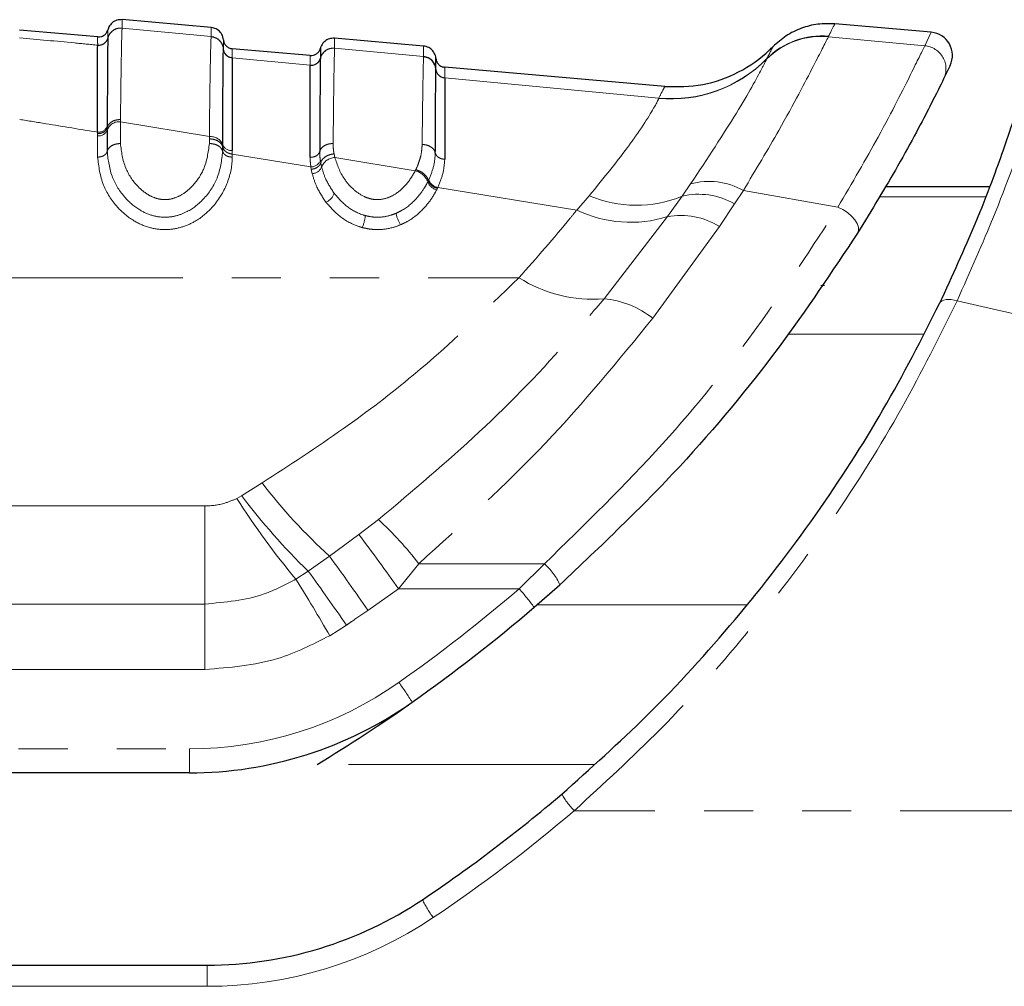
# Model space of a CAD drawing. Header units: millimetres. Extents: x 186 to 9508, y 327 to 8143.
# Tile 8 of 53: x 904 to 930, y 2534 to 2559. Entities that reach past the tile are written whole.
import ezdxf

# ---------------------------------------------------------------- set-up
doc = ezdxf.new("R2010")
doc.units = ezdxf.units.MM
doc.linetypes.add('PHANTOM', pattern=[12.7, 6.35, -1.27, 1.27, -1.27, 1.27, -1.27])

msp = doc.modelspace()

# ---------------------------------------------------------------- linework, layer by layer
at = {"color": 7, "linetype": 'Continuous', "lineweight": 25}
for p, q in [((909.01, 2558.393), (906.707, 2558.595)), ((906.075, 2558.148), (904.056, 2558.325)), ((927.648, 2558.268), (925.152, 2558.487)), ((914.51, 2557.912), (912.207, 2558.113)), ((911.575, 2557.667), (909.556, 2557.843)), ((914.51, 2557.634), (914.51, 2557.637)), ((914.828, 2557.315), (914.828, 2557.317)), ((920.751, 2556.864), (915.056, 2557.362)), ((928.137, 2557.412), (927.967, 2557.06)), ((906.32, 2555.737), (906.32, 2555.182)), ((909.31, 2555.182), (909.31, 2555.301)), ((929.148, 2554.265), (926.467, 2554.265)), ((917.372, 2543.378), (918.037, 2543.96)), ((908.448, 2539.09), (883.71, 2539.09)), ((881.71, 2534.111), (908.91, 2534.111))]:
    msp.add_line(p, q, dxfattribs=at)
at = {"color": 8, "linetype": 'PHANTOM', "lineweight": 18}
for p, q in [((906.707, 2558.379), (906.707, 2558.376)), ((909.01, 2558.157), (906.707, 2558.376)), ((906.338, 2558.12), (906.338, 2558.118)), ((906.338, 2558.119), (906.338, 2558.116)), ((909.01, 2558.155), (909.01, 2558.157)), ((924.987, 2558.158), (924.985, 2558.153)), ((927.48, 2557.919), (924.985, 2558.153)), ((924.992, 2558.169), (924.987, 2558.158)), ((927.48, 2557.919), (927.648, 2558.268)), ((906.075, 2557.933), (906.075, 2557.935)), ((906.075, 2557.93), (906.075, 2557.933)), ((909.328, 2557.835), (909.328, 2557.837)), ((909.328, 2557.833), (909.328, 2557.835)), ((911.838, 2557.853), (911.838, 2557.852)), ((912.207, 2557.857), (912.207, 2557.855)), ((914.51, 2557.637), (912.207, 2557.855)), ((909.556, 2557.609), (909.556, 2557.606)), ((909.556, 2557.606), (909.556, 2557.605)), ((911.575, 2557.413), (909.556, 2557.605)), ((911.838, 2557.599), (911.838, 2557.597)), ((911.838, 2557.597), (911.838, 2557.595)), ((923.385, 2557.568), (923.388, 2557.574)), ((923.388, 2557.574), (923.393, 2557.585)), ((911.575, 2557.412), (911.575, 2557.413)), ((911.575, 2557.409), (911.575, 2557.412)), ((914.828, 2557.313), (914.828, 2557.315)), ((915.056, 2557.089), (915.056, 2557.086)), ((915.056, 2557.086), (915.056, 2557.085)), ((920.595, 2556.563), (915.056, 2557.085)), ((920.592, 2556.554), (920.595, 2556.563)), ((906.32, 2555.834), (906.32, 2555.795)), ((906.32, 2555.795), (906.32, 2555.737)), ((906.666, 2556.01), (906.665, 2555.951)), ((906.665, 2555.951), (906.665, 2555.388)), ((906.665, 2555.951), (908.965, 2555.567)), ((906.074, 2555.642), (906.074, 2555.681)), ((906.074, 2555.585), (906.074, 2555.642)), ((906.074, 2555.036), (906.074, 2555.585)), ((908.965, 2555.388), (908.965, 2555.508)), ((909.31, 2555.301), (909.311, 2555.358)), ((909.557, 2555.207), (909.557, 2555.113)), ((909.557, 2555.113), (909.557, 2555.036)), ((909.557, 2555.113), (911.593, 2554.782)), ((912.191, 2555.121), (912.21, 2555.025)), ((912.21, 2555.025), (914.293, 2554.678)), ((911.603, 2554.719), (911.593, 2554.782)), ((911.838, 2554.944), (911.848, 2554.886)), ((911.848, 2554.886), (911.871, 2554.78)), ((911.628, 2554.606), (911.603, 2554.719)), ((914.293, 2554.678), (914.308, 2554.709)), ((914.617, 2554.393), (914.633, 2554.427)), ((914.633, 2554.427), (914.642, 2554.446)), ((914.875, 2554.248), (914.866, 2554.228)), ((914.875, 2554.248), (918.472, 2553.665)), ((921.197, 2554.023), (921.419, 2554.341)), ((914.866, 2554.228), (914.848, 2554.19)), ((918.472, 2553.665), (918.796, 2554.033)), ((920.822, 2553.494), (921.197, 2554.023)), ((922.785, 2554.172), (922.554, 2553.824)), ((922.785, 2554.172), (925.233, 2553.738)), ((929.05, 2554.006), (926.315, 2554.006)), ((922.554, 2553.824), (922.165, 2553.242)), ((919.18, 2551.367), (920.822, 2553.494)), ((922.165, 2553.242), (920.44, 2550.861)), ((889.226, 2551.912), (916.976, 2551.912)), ((927.44, 2550.448), (923.951, 2550.448)), ((909.801, 2546.268), (910.331, 2546.597)), ((909.677, 2546.198), (909.801, 2546.268)), ((890.271, 2546.003), (908.848, 2546.003)), ((908.848, 2543.463), (908.848, 2546.003)), ((912.837, 2545.26), (913.343, 2545.65)), ((912.073, 2544.703), (912.837, 2545.26)), ((911.526, 2544.311), (912.073, 2544.703)), ((911.207, 2544.106), (911.526, 2544.311)), ((914.386, 2544.506), (913.862, 2543.855)), ((914.386, 2544.506), (917.637, 2544.506)), ((917.637, 2544.506), (916.981, 2543.855)), ((913.862, 2543.855), (913.068, 2543.299)), ((916.981, 2543.855), (913.862, 2543.855)), ((890.271, 2543.463), (908.848, 2543.463)), ((908.848, 2541.769), (908.848, 2543.463)), ((917.445, 2543.441), (922.864, 2543.441)), ((912.511, 2542.915), (912.081, 2542.642)), ((908.848, 2541.769), (890.271, 2541.769)), ((883.71, 2539.711), (908.448, 2539.711)), ((908.448, 2539.09), (908.448, 2539.711)), ((918.916, 2539.308), (911.755, 2539.308)), ((958.597, 2538.111), (918.408, 2538.111)), ((908.91, 2534.111), (908.91, 2533.563)), ((908.91, 2533.563), (881.71, 2533.563))]:
    msp.add_line(p, q, dxfattribs=at)
at = {"color": 8, "linetype": 'PHANTOM', "lineweight": 18, "flags": 128}
for points in [[(925.741, 2553.069), (925.766, 2553.139), (925.761, 2553.223), (925.727, 2553.316), (925.666, 2553.414), (925.58, 2553.51), (925.476, 2553.599), (925.358, 2553.676), (925.233, 2553.738)], [(928.316, 2551.314), (928.239, 2551.335), (928.165, 2551.348), (928.095, 2551.352), (928.03, 2551.348), (927.974, 2551.335), (927.927, 2551.314), (927.89, 2551.284), (927.865, 2551.249)]]:
    msp.add_lwpolyline(points, dxfattribs=at)
at = {"color": 8, "linetype": 'PHANTOM', "lineweight": 18}
for centre, radius, start, end in [((906.677, 2558.027), 0.35, 84.9712, 165.3569), ((906.096, 2558.184), 0.25, 264.9787, 345.3342), ((906.096, 2558.179), 0.25, 265.0031, 345.3383), ((908.98, 2557.809), 0.35, 4.6718, 85.0788), ((924.805, 2556.164), 1.997, 84.834, 135.3301), ((924.807, 2556.17), 1.996, 84.8248, 135.3162), ((924.812, 2556.182), 1.995, 84.8105, 135.3058), ((909.577, 2557.858), 0.25, 184.6717, 265.0787), ((909.577, 2557.853), 0.25, 184.695, 265.0679), ((912.177, 2557.506), 0.35, 84.9675, 165.3383), ((927.428, 2557.322), 0.6, 334.0842, 84.9672), ((911.596, 2557.662), 0.25, 264.9748, 345.3207), ((911.596, 2557.658), 0.25, 264.9898, 345.3203), ((920.908, 2560.029), 3.489, 264.8057, 315.2829), ((920.91, 2560.041), 3.492, 264.8194, 315.3097), ((915.077, 2557.338), 0.25, 184.6847, 265.0918), ((915.077, 2557.333), 0.25, 184.7036, 265.0813), ((906.097, 2555.92), 0.239, 264.5045, 339.0742), ((906.634, 2555.617), 0.336, 84.5993, 158.9158), ((906.096, 2555.824), 0.24, 264.5993, 338.9158), ((908.998, 2555.231), 0.337, 22.0074, 95.6068), ((909.534, 2555.446), 0.241, 201.6492, 275.3496), ((912.232, 2554.638), 0.388, 93.1707, 158.4912), ((911.597, 2555.043), 0.261, 269.2741, 337.6609), ((911.613, 2554.883), 0.277, 273.1224, 338.2469), ((914.196, 2554.242), 0.447, 19.6719, 77.4316), ((914.917, 2554.503), 0.32, 200.1897, 257.4439), ((914.936, 2554.556), 0.313, 200.4854, 258.8957), ((921.901, 2552.629), 1.778, 60.1914, 105.7429), ((911.846, 2554.213), 0.368, 291.6022, 341.8017), ((920.009, 2556.921), 3.132, 247.2046, 292.2924), ((921.629, 2552.245), 1.829, 59.6355, 103.6556), ((911.939, 2553.635), 1.069, 336.742, 353.9336), ((914.514, 2553.695), 0.726, 189.1035, 214.5169), ((919.864, 2556.545), 3.198, 244.2151, 287.4484), ((921.166, 2551.613), 1.911, 58.4617, 100.3397), ((918.886, 2554.908), 3.553, 237.4856, 274.7479), ((918.965, 2549.011), 2.366, 51.4564, 84.7868), ((921.75, 2555.346), 14.385, 217.4582, 227.7208), ((926.035, 2556.553), 19.36, 212.3327, 220.009), ((923.277, 2556.407), 16.864, 216.9539, 225.8258), ((906.93, 2538.748), 9.421, 37.6767, 47.1039), ((871.006, 2513.666), 52.421, 35.1616, 37.0632), ((867.894, 2512.33), 54.77, 34.433, 36.2331), ((866.483, 2511.456), 55.752, 34.3515, 36.1074), ((916.546, 2543.289), 1.634, 24.2106, 48.1212), ((857.746, 2511.184), 62.785, 30.06943, 31.62518), ((889.543, 2575.893), 42.182, 305.2171, 310.5774), ((911.88, 2539.28), 6.853, 36.7341, 41.8869), ((908.448, 2549.111), 9.4, 270, 305.2171), ((907.632, 2536.837), 7.746, 31.8128, 36.3794), ((920, 2539.656), 2.218, 210.2258, 224.1437), ((892.81, 2568.063), 39.4, 303.855, 310.5181), ((916.835, 2536.906), 2.598, 205.0423, 216.9851), ((908.91, 2544.063), 10.5, 270, 303.855)]:
    msp.add_arc(centre, radius, start, end, dxfattribs=at)
at = {"color": 7, "linetype": 'Continuous', "lineweight": 25}
for centre, radius, start, end in [((927.596, 2557.67), 0.6, 334.4366, 85), ((914.48, 2557.289), 0.35, 4.6847, 85.0919), ((889.543, 2575.872), 42.782, 305.2171, 310.5774), ((908.448, 2549.09), 10, 270, 305.2171), ((889.543, 2575.872), 42.782, 301.2777, 305.2171), ((892.81, 2568.111), 38.9, 303.855, 310.5181), ((908.91, 2544.111), 10, 270, 303.855)]:
    msp.add_arc(centre, radius, start, end, dxfattribs=at)
for points, knots in [([(906.707, 2558.595), (906.661, 2558.593), (906.569, 2558.591), (906.447, 2558.52), (906.369, 2558.427), (906.347, 2558.359), (906.338, 2558.334)], [0, 0, 0, 0, 0.279636, 0.559272, 0.838908, 1, 1, 1, 1]), ([(909.329, 2558.072), (909.325, 2558.098), (909.314, 2558.17), (909.254, 2558.275), (909.146, 2558.365), (909.055, 2558.384), (909.01, 2558.393)], [0, 0, 0, 0, 0.161092, 0.440728, 0.720364, 1, 1, 1, 1]), ([(906.338, 2558.116), (906.338, 2558.11), (906.335, 2558.033), (906.331, 2557.678), (906.326, 2556.857), (906.323, 2556.283), (906.321, 2555.895), (906.32, 2555.834)], [0, 0, 0, 0, 0.038183, 0.500666, 0.703622, 0.953369, 1, 1, 1, 1]), ([(912.207, 2558.113), (912.161, 2558.112), (912.069, 2558.11), (911.947, 2558.039), (911.869, 2557.946), (911.847, 2557.878), (911.838, 2557.853)], [0, 0, 0, 0, 0.279636, 0.559272, 0.838908, 1, 1, 1, 1]), ([(906.074, 2555.681), (906.074, 2555.741), (906.074, 2556.121), (906.074, 2556.682), (906.074, 2557.545), (906.074, 2557.77), (906.075, 2557.93)], [0, 0, 0, 0, 0.0466064, 0.2962956, 0.499313, 1, 1, 1, 1]), ([(909.311, 2555.358), (909.311, 2555.445), (909.313, 2555.869), (909.316, 2556.477), (909.322, 2557.413), (909.326, 2557.657), (909.328, 2557.833)], [0, 0, 0, 0, 0.062027, 0.301058, 0.495826, 1, 1, 1, 1]), ([(911.838, 2557.852), (911.838, 2557.846), (911.838, 2557.838), (911.838, 2557.769), (911.838, 2557.672), (911.838, 2557.599)], [0, 0, 0, 0, 0.3238367, 0.4937919, 1, 1, 1, 1]), ([(914.829, 2557.591), (914.825, 2557.617), (914.814, 2557.689), (914.754, 2557.793), (914.646, 2557.884), (914.555, 2557.903), (914.51, 2557.912)], [0, 0, 0, 0, 0.161092, 0.440728, 0.720364, 1, 1, 1, 1]), ([(920.751, 2556.864), (921.081, 2556.862), (921.741, 2556.858), (922.683, 2557.203), (923.261, 2557.608), (923.522, 2557.868), (923.552, 2557.897)], [0, 0, 0, 0, 0.3200088, 0.6400176, 0.9600265, 1, 1, 1, 1]), ([(909.556, 2557.605), (909.556, 2557.601), (909.556, 2557.526), (909.556, 2557.162), (909.557, 2556.298), (909.557, 2555.704), (909.557, 2555.292), (909.557, 2555.207)], [0, 0, 0, 0, 0.0237849, 0.5040366, 0.6987849, 0.9379242, 1, 1, 1, 1]), ([(911.838, 2557.595), (911.838, 2557.593), (911.836, 2557.517), (911.832, 2557.157), (911.826, 2556.237), (911.823, 2555.579), (911.821, 2555.179)], [0, 0, 0, 0, 0.007962, 0.495763, 0.693873, 1, 1, 1, 1]), ([(914.828, 2557.315), (914.825, 2557.341), (914.814, 2557.412), (914.754, 2557.516), (914.646, 2557.607), (914.555, 2557.625), (914.51, 2557.634)], [0, 0, 0, 0, 0.161052, 0.440701, 0.720351, 1, 1, 1, 1]), ([(914.828, 2557.317), (914.828, 2557.396), (914.828, 2557.5), (914.828, 2557.576), (914.828, 2557.585), (914.829, 2557.591)], [0, 0, 0, 0, 0.498209, 0.65934, 1, 1, 1, 1]), ([(911.574, 2555.03), (911.574, 2555.421), (911.574, 2556.064), (911.574, 2556.998), (911.574, 2557.238), (911.575, 2557.409)], [0, 0, 0, 0, 0.305943, 0.504043, 1, 1, 1, 1]), ([(914.813, 2555.142), (914.814, 2555.33), (914.816, 2555.773), (914.821, 2556.648), (914.825, 2557.174), (914.828, 2557.292), (914.828, 2557.313)], [0, 0, 0, 0, 0.155855, 0.367463, 0.888474, 1, 1, 1, 1]), ([(915.056, 2557.085), (915.056, 2557.065), (915.056, 2556.953), (915.057, 2556.444), (915.057, 2555.595), (915.057, 2555.164), (915.057, 2554.981)], [0, 0, 0, 0, 0.1114205, 0.6322798, 0.8440097, 1, 1, 1, 1]), ([(927.967, 2557.06), (927.88, 2556.882), (927.705, 2556.527), (926.911, 2554.992), (926.106, 2553.669), (925.741, 2553.069)], [0, 0, 0, 0, 0.3525532, 0.7063709, 1, 1, 1, 1]), ([(927.865, 2551.249), (928.192, 2551.963), (928.934, 2553.586), (929.589, 2555.428), (929.723, 2555.835), (929.79, 2556.039)], [0, 0, 0, 0, 0.282335, 0.640707, 1, 1, 1, 1]), ([(926.315, 2554.006), (926.338, 2554.045), (926.386, 2554.125), (926.45, 2554.234), (926.46, 2554.252), (926.467, 2554.265)], [0, 0, 0, 0, 0.250222, 0.500444, 1, 1, 1, 1]), ([(925.741, 2553.069), (925.082, 2552.077), (923.743, 2550.061), (921.155, 2546.919), (919.097, 2544.966), (918.037, 2543.96)], [0, 0, 0, 0, 0.3195668, 0.6495312, 1, 1, 1, 1]), ([(918.083, 2538.539), (918.828, 2539.205), (920.414, 2540.624), (922.629, 2543.057), (924.686, 2545.733), (926.486, 2548.534), (927.401, 2550.334), (927.865, 2551.249)], [0, 0, 0, 0, 0.17898, 0.381353, 0.587791, 0.790711, 1, 1, 1, 1])]:
    msp.add_open_spline(points, degree=3, knots=knots, dxfattribs=at)
at = {"color": 8, "linetype": 'PHANTOM', "lineweight": 18}
for points, knots in [([(906.707, 2558.595), (906.707, 2558.594), (906.707, 2558.594), (906.707, 2558.579), (906.707, 2558.533), (906.707, 2558.473), (906.707, 2558.405), (906.707, 2558.379)], [0, 0, 0, 0, 0.04475, 0.3480765, 0.4997344, 0.8031202, 1, 1, 1, 1]), ([(906.707, 2558.378), (906.661, 2558.377), (906.569, 2558.375), (906.446, 2558.304), (906.369, 2558.212), (906.347, 2558.143), (906.338, 2558.119)], [0, 0, 0, 0, 0.279621, 0.559243, 0.838864, 1, 1, 1, 1]), ([(906.338, 2558.334), (906.338, 2558.324), (906.338, 2558.31), (906.338, 2558.226), (906.338, 2558.161), (906.338, 2558.12)], [0, 0, 0, 0, 0.5019241, 0.6843452, 1, 1, 1, 1]), ([(906.707, 2558.376), (906.706, 2558.363), (906.703, 2558.308), (906.696, 2558.099), (906.689, 2557.725), (906.679, 2557.14), (906.671, 2556.496), (906.666, 2556.01)], [0, 0, 0, 0, 0.078702, 0.324589, 0.496687, 0.620034, 1, 1, 1, 1]), ([(909.01, 2558.157), (909.01, 2558.167), (909.01, 2558.221), (909.01, 2558.283), (909.01, 2558.348), (909.01, 2558.386), (909.01, 2558.391), (909.01, 2558.393)], [0, 0, 0, 0, 0.061922, 0.352279, 0.497453, 0.787868, 1, 1, 1, 1]), ([(925.152, 2558.487), (925.149, 2558.481), (925.141, 2558.464), (925.052, 2558.288), (924.992, 2558.169)], [0, 0, 0, 0, 0.32125, 1, 1, 1, 1]), ([(906.075, 2557.935), (905.875, 2557.954), (905.201, 2558.018), (904.529, 2558.082), (904.056, 2558.126)], [0, 0, 0, 0, 0.297159, 1, 1, 1, 1]), ([(906.075, 2557.935), (906.075, 2557.975), (906.074, 2558.04), (906.074, 2558.124), (906.075, 2558.138), (906.075, 2558.148)], [0, 0, 0, 0, 0.315656, 0.498077, 1, 1, 1, 1]), ([(908.965, 2555.567), (908.971, 2556.027), (908.978, 2556.718), (908.988, 2557.318), (908.998, 2557.873), (909.005, 2558.032), (909.01, 2558.155)], [0, 0, 0, 0, 0.328466, 0.492618, 0.610176, 1, 1, 1, 1]), ([(909.328, 2557.835), (909.325, 2557.861), (909.314, 2557.932), (909.254, 2558.036), (909.146, 2558.127), (909.055, 2558.145), (909.01, 2558.155)], [0, 0, 0, 0, 0.161045, 0.440696, 0.720348, 1, 1, 1, 1]), ([(909.328, 2557.837), (909.328, 2557.905), (909.328, 2557.995), (909.328, 2558.06), (909.328, 2558.068), (909.329, 2558.072)], [0, 0, 0, 0, 0.497444, 0.671476, 1, 1, 1, 1]), ([(912.207, 2558.113), (912.207, 2558.111), (912.207, 2558.105), (912.207, 2558.055), (912.207, 2557.972), (912.207, 2557.893), (912.207, 2557.857)], [0, 0, 0, 0, 0.221137, 0.499684, 0.778766, 1, 1, 1, 1]), ([(924.985, 2558.153), (924.888, 2557.963), (924.696, 2557.585), (923.88, 2556.004), (923.106, 2554.708), (922.785, 2554.172)], [0, 0, 0, 0, 0.373601, 0.740943, 1, 1, 1, 1]), ([(909.556, 2557.843), (909.556, 2557.839), (909.556, 2557.831), (909.556, 2557.766), (909.556, 2557.676), (909.556, 2557.609)], [0, 0, 0, 0, 0.328526, 0.502557, 1, 1, 1, 1]), ([(912.207, 2557.857), (912.161, 2557.856), (912.069, 2557.853), (911.946, 2557.783), (911.869, 2557.69), (911.847, 2557.622), (911.838, 2557.597)], [0, 0, 0, 0, 0.279624, 0.559248, 0.838872, 1, 1, 1, 1]), ([(912.207, 2557.855), (912.206, 2557.817), (912.198, 2557.671), (912.185, 2556.938), (912.173, 2555.839), (912.169, 2555.389)], [0, 0, 0, 0, 0.167171, 0.658602, 1, 1, 1, 1]), ([(914.51, 2557.637), (914.51, 2557.676), (914.51, 2557.761), (914.51, 2557.848), (914.51, 2557.903), (914.51, 2557.909), (914.51, 2557.912)], [0, 0, 0, 0, 0.229155, 0.497999, 0.767356, 1, 1, 1, 1]), ([(923.393, 2557.585), (923.464, 2557.725), (923.547, 2557.888), (923.551, 2557.895), (923.552, 2557.897)], [0, 0, 0, 0, 0.858737, 1, 1, 1, 1]), ([(925.233, 2553.738), (925.599, 2554.368), (926.41, 2555.762), (927.208, 2557.364), (927.389, 2557.734), (927.48, 2557.919)], [0, 0, 0, 0, 0.291567, 0.64553, 1, 1, 1, 1]), ([(911.575, 2557.413), (911.574, 2557.486), (911.574, 2557.583), (911.574, 2557.653), (911.575, 2557.661), (911.575, 2557.667)], [0, 0, 0, 0, 0.498522, 0.665896, 1, 1, 1, 1]), ([(914.472, 2555.364), (914.477, 2555.8), (914.486, 2556.547), (914.497, 2557.216), (914.504, 2557.532), (914.509, 2557.609), (914.51, 2557.634)], [0, 0, 0, 0, 0.360245, 0.616478, 0.87209, 1, 1, 1, 1]), ([(921.419, 2554.341), (921.85, 2554.993), (922.707, 2556.29), (923.246, 2557.293), (923.349, 2557.498), (923.385, 2557.568)], [0, 0, 0, 0, 0.3986557, 0.7924475, 1, 1, 1, 1]), ([(915.056, 2557.362), (915.056, 2557.356), (915.056, 2557.347), (915.056, 2557.271), (915.056, 2557.167), (915.056, 2557.089)], [0, 0, 0, 0, 0.340661, 0.501792, 1, 1, 1, 1]), ([(920.595, 2556.563), (920.64, 2556.65), (920.732, 2556.826), (920.744, 2556.851), (920.751, 2556.864)], [0, 0, 0, 0, 0.493573, 1, 1, 1, 1]), ([(918.796, 2554.033), (919.177, 2554.502), (919.665, 2555.103), (920.271, 2555.971), (920.532, 2556.406), (920.582, 2556.53), (920.592, 2556.554)], [0, 0, 0, 0, 0.369773, 0.474126, 0.896691, 1, 1, 1, 1]), ([(930.308, 2556.38), (930.236, 2556.165), (930.092, 2555.734), (929.412, 2553.784), (928.652, 2552.07), (928.316, 2551.314)], [0, 0, 0, 0, 0.358423, 0.7169, 1, 1, 1, 1]), ([(904.057, 2556.011), (904.283, 2555.974), (904.955, 2555.864), (905.628, 2555.754), (906.074, 2555.681)], [0, 0, 0, 0, 0.3365034, 1, 1, 1, 1]), ([(906.666, 2556.01), (906.62, 2556.006), (906.528, 2555.999), (906.412, 2555.939), (906.343, 2555.866), (906.326, 2555.814), (906.32, 2555.795)], [0, 0, 0, 0, 0.279684, 0.559369, 0.839055, 1, 1, 1, 1]), ([(908.965, 2555.508), (908.965, 2555.508), (908.965, 2555.528), (908.965, 2555.547), (908.965, 2555.567)], [0, 0, 0, 0, 0.009627, 1, 1, 1, 1]), ([(908.965, 2555.508), (909.011, 2555.504), (909.103, 2555.497), (909.219, 2555.439), (909.287, 2555.369), (909.304, 2555.319), (909.31, 2555.301)], [0, 0, 0, 0, 0.279619, 0.559239, 0.838858, 1, 1, 1, 1]), ([(906.665, 2555.388), (906.619, 2555.384), (906.528, 2555.377), (906.412, 2555.32), (906.343, 2555.25), (906.326, 2555.201), (906.32, 2555.182)], [0, 0, 0, 0, 0.279636, 0.559272, 0.838908, 1, 1, 1, 1]), ([(906.665, 2555.388), (906.691, 2555.174), (906.738, 2554.792), (907.036, 2554.33), (907.348, 2554.065), (907.61, 2553.952), (907.836, 2553.925), (908.061, 2553.965), (908.305, 2554.083), (908.59, 2554.331), (908.888, 2554.78), (908.936, 2555.161), (908.965, 2555.388)], [0, 0, 0, 0, 0.181549, 0.323795, 0.40885, 0.462296, 0.504185, 0.545984, 0.60056, 0.677304, 0.807908, 1, 1, 1, 1]), ([(908.965, 2555.388), (909.011, 2555.384), (909.103, 2555.377), (909.219, 2555.32), (909.287, 2555.25), (909.304, 2555.201), (909.31, 2555.182)], [0, 0, 0, 0, 0.279636, 0.559272, 0.838908, 1, 1, 1, 1]), ([(909.557, 2555.113), (909.527, 2555.119), (909.469, 2555.13), (909.392, 2555.172), (909.334, 2555.23), (909.318, 2555.277), (909.31, 2555.301)], [0, 0, 0, 0, 0.249979, 0.499967, 0.749972, 1, 1, 1, 1]), ([(912.169, 2555.389), (912.123, 2555.385), (912.031, 2555.378), (911.914, 2555.32), (911.845, 2555.248), (911.828, 2555.197), (911.821, 2555.179)], [0, 0, 0, 0, 0.279647, 0.559295, 0.838942, 1, 1, 1, 1]), ([(912.169, 2555.389), (912.169, 2555.359), (912.169, 2555.3), (912.177, 2555.211), (912.186, 2555.151), (912.191, 2555.121)], [0, 0, 0, 0, 0.335805, 0.671409, 1, 1, 1, 1]), ([(914.308, 2554.709), (914.315, 2554.725), (914.354, 2554.809), (914.41, 2554.962), (914.461, 2555.166), (914.468, 2555.298), (914.472, 2555.364)], [0, 0, 0, 0, 0.069953, 0.379787, 0.68987, 1, 1, 1, 1]), ([(914.813, 2555.142), (914.808, 2555.161), (914.792, 2555.213), (914.725, 2555.288), (914.61, 2555.35), (914.518, 2555.359), (914.472, 2555.364)], [0, 0, 0, 0, 0.16106, 0.440707, 0.720353, 1, 1, 1, 1]), ([(909.557, 2555.036), (909.557, 2555.012), (909.553, 2554.768), (909.442, 2554.302), (909.087, 2553.737), (908.638, 2553.373), (908.217, 2553.197), (907.814, 2553.141), (907.39, 2553.2), (906.951, 2553.397), (906.52, 2553.773), (906.157, 2554.347), (906.103, 2554.792), (906.074, 2555.036)], [0, 0, 0, 0, 0.015176, 0.154016, 0.287928, 0.380186, 0.440103, 0.499621, 0.560833, 0.630065, 0.72299, 0.848336, 1, 1, 1, 1]), ([(906.32, 2555.182), (906.347, 2554.955), (906.397, 2554.542), (906.726, 2554.015), (907.104, 2553.681), (907.472, 2553.513), (907.815, 2553.464), (908.139, 2553.51), (908.491, 2553.66), (908.882, 2553.984), (909.23, 2554.523), (909.282, 2554.951), (909.31, 2555.182)], [0, 0, 0, 0, 0.15944, 0.28915, 0.381199, 0.445786, 0.500416, 0.553519, 0.609166, 0.699962, 0.838274, 1, 1, 1, 1]), ([(911.593, 2554.782), (911.589, 2554.814), (911.577, 2554.898), (911.575, 2554.98), (911.574, 2555.03)], [0, 0, 0, 0, 0.381074, 1, 1, 1, 1]), ([(911.821, 2555.179), (911.822, 2555.131), (911.824, 2555.053), (911.834, 2554.974), (911.838, 2554.944)], [0, 0, 0, 0, 0.6183, 1, 1, 1, 1]), ([(912.191, 2555.121), (912.145, 2555.113), (912.054, 2555.097), (911.939, 2555.03), (911.87, 2554.954), (911.854, 2554.904), (911.848, 2554.886)], [0, 0, 0, 0, 0.279745, 0.559492, 0.839241, 1, 1, 1, 1]), ([(912.21, 2555.025), (912.276, 2554.836), (912.378, 2554.543), (912.672, 2554.202), (912.911, 2554.034), (913.129, 2553.952), (913.317, 2553.925), (913.544, 2553.959), (913.809, 2554.082), (914.089, 2554.328), (914.221, 2554.553), (914.293, 2554.678)], [0, 0, 0, 0, 0.231984, 0.360069, 0.466873, 0.51259, 0.572217, 0.631946, 0.711676, 0.840177, 1, 1, 1, 1]), ([(914.642, 2554.446), (914.69, 2554.561), (914.787, 2554.799), (914.805, 2555.025), (914.813, 2555.142)], [0, 0, 0, 0, 0.48654, 1, 1, 1, 1]), ([(911.871, 2554.78), (911.9, 2554.68), (911.968, 2554.446), (912.113, 2554.225), (912.196, 2554.098)], [0, 0, 0, 0, 0.4263641, 1, 1, 1, 1]), ([(915.057, 2554.981), (915.048, 2554.859), (915.03, 2554.62), (914.926, 2554.37), (914.875, 2554.248)], [0, 0, 0, 0, 0.514824, 1, 1, 1, 1]), ([(911.982, 2553.871), (911.891, 2554.008), (911.733, 2554.247), (911.659, 2554.499), (911.628, 2554.606)], [0, 0, 0, 0, 0.576286, 1, 1, 1, 1]), ([(914.308, 2554.709), (914.351, 2554.695), (914.438, 2554.665), (914.547, 2554.582), (914.612, 2554.498), (914.628, 2554.446), (914.634, 2554.427)], [0, 0, 0, 0, 0.279668, 0.559337, 0.839005, 1, 1, 1, 1]), ([(913.797, 2553.581), (913.845, 2553.604), (914.045, 2553.698), (914.299, 2553.918), (914.503, 2554.18), (914.586, 2554.335), (914.617, 2554.393)], [0, 0, 0, 0, 0.124287, 0.511412, 0.81784, 1, 1, 1, 1]), ([(912.196, 2554.098), (912.299, 2553.978), (912.491, 2553.755), (912.805, 2553.579), (912.979, 2553.528), (913.002, 2553.522)], [0, 0, 0, 0, 0.500878, 0.934932, 1, 1, 1, 1]), ([(914.848, 2554.19), (914.814, 2554.128), (914.723, 2553.959), (914.494, 2553.667), (914.203, 2553.42), (913.973, 2553.311), (913.915, 2553.284)], [0, 0, 0, 0, 0.175438, 0.474731, 0.868035, 1, 1, 1, 1]), ([(912.921, 2553.212), (912.893, 2553.221), (912.686, 2553.281), (912.321, 2553.481), (912.098, 2553.737), (911.982, 2553.871)], [0, 0, 0, 0, 0.069549, 0.515215, 1, 1, 1, 1]), ([(917.637, 2544.506), (918.683, 2545.527), (920.69, 2547.485), (923.246, 2550.667), (924.564, 2552.704), (925.233, 2553.738)], [0, 0, 0, 0, 0.349022, 0.66958, 1, 1, 1, 1]), ([(913.002, 2553.522), (913.041, 2553.512), (913.143, 2553.487), (913.356, 2553.471), (913.592, 2553.502), (913.742, 2553.559), (913.797, 2553.581)], [0, 0, 0, 0, 0.147341, 0.391101, 0.775571, 1, 1, 1, 1]), ([(916.976, 2551.912), (917.434, 2552.428), (917.954, 2553.015), (918.417, 2553.595), (918.472, 2553.665)], [0, 0, 0, 0, 0.879479, 1, 1, 1, 1]), ([(913.915, 2553.284), (913.848, 2553.258), (913.661, 2553.187), (913.366, 2553.149), (913.098, 2553.17), (912.969, 2553.201), (912.921, 2553.212)], [0, 0, 0, 0, 0.219455, 0.606408, 0.852957, 1, 1, 1, 1]), ([(910.331, 2546.597), (911.042, 2547.059), (912.395, 2547.94), (914.698, 2549.698), (916.095, 2551.056), (916.976, 2551.912)], [0, 0, 0, 0, 0.289895, 0.552414, 1, 1, 1, 1]), ([(924.883, 2551.709), (924.88, 2551.708), (924.876, 2551.706), (924.797, 2551.709), (924.79, 2551.71)], [0, 0, 0, 0, 0.916742, 1, 1, 1, 1]), ([(913.343, 2545.65), (914.229, 2546.394), (916.017, 2547.897), (917.911, 2549.87), (918.902, 2551.039), (919.18, 2551.367)], [0, 0, 0, 0, 0.413759, 0.835317, 1, 1, 1, 1]), ([(928.316, 2551.314), (927.861, 2550.395), (926.938, 2548.527), (925.133, 2545.637), (923.031, 2542.827), (920.79, 2540.296), (919.162, 2538.803), (918.408, 2538.111)], [0, 0, 0, 0, 0.2033, 0.413176, 0.615251, 0.821702, 1, 1, 1, 1]), ([(958.662, 2544.434), (953.589, 2545.57), (943.431, 2547.846), (933.358, 2550.157), (928.316, 2551.314)], [0, 0, 0, 0, 0.499404, 1, 1, 1, 1]), ([(920.44, 2550.861), (919.548, 2549.769), (917.739, 2547.552), (915.515, 2545.531), (914.386, 2544.506)], [0, 0, 0, 0, 0.492706, 1, 1, 1, 1]), ([(908.848, 2546.003), (908.852, 2546.003), (909.025, 2546.003), (909.315, 2546.039), (909.574, 2546.153), (909.677, 2546.198)], [0, 0, 0, 0, 0.012104, 0.6063, 1, 1, 1, 1]), ([(908.848, 2543.463), (909.373, 2543.508), (910.203, 2543.58), (910.937, 2543.964), (911.207, 2544.106)], [0, 0, 0, 0, 0.631475, 1, 1, 1, 1]), ([(913.068, 2543.299), (912.929, 2543.203), (912.744, 2543.076), (912.559, 2542.948), (912.511, 2542.915)], [0, 0, 0, 0, 0.7455515, 1, 1, 1, 1]), ([(912.081, 2542.642), (911.639, 2542.419), (910.626, 2541.905), (909.49, 2541.818), (908.848, 2541.769)], [0, 0, 0, 0, 0.435611, 1, 1, 1, 1])]:
    msp.add_open_spline(points, degree=3, knots=knots, dxfattribs=at)
at = {"color": 7, "linetype": 'Continuous', "lineweight": 25}
for points in [[(906.075, 2558.148), (906.104, 2558.148), (906.163, 2558.149), (906.243, 2558.189), (906.307, 2558.251), (906.328, 2558.306), (906.338, 2558.334)], [(925.152, 2558.487), (925.005, 2558.49), (924.71, 2558.497), (924.281, 2558.384), (923.88, 2558.191), (923.661, 2557.995), (923.552, 2557.897)], [(909.329, 2558.072), (909.334, 2558.043), (909.344, 2557.986), (909.397, 2557.913), (909.469, 2557.86), (909.527, 2557.849), (909.556, 2557.843)], [(911.575, 2557.667), (911.604, 2557.667), (911.663, 2557.668), (911.743, 2557.708), (911.807, 2557.77), (911.828, 2557.825), (911.838, 2557.853)], [(914.829, 2557.591), (914.834, 2557.562), (914.844, 2557.504), (914.897, 2557.432), (914.969, 2557.379), (915.027, 2557.368), (915.056, 2557.362)]]:
    msp.add_open_spline(points, degree=3, dxfattribs=at)
at = {"color": 8, "linetype": 'PHANTOM', "lineweight": 18}
for points in [[(906.075, 2557.933), (906.104, 2557.933), (906.163, 2557.934), (906.243, 2557.974), (906.307, 2558.036), (906.328, 2558.091), (906.338, 2558.119)], [(909.328, 2557.835), (909.334, 2557.806), (909.344, 2557.748), (909.397, 2557.676), (909.469, 2557.623), (909.527, 2557.612), (909.556, 2557.606)], [(911.575, 2557.412), (911.604, 2557.412), (911.663, 2557.413), (911.743, 2557.453), (911.807, 2557.515), (911.828, 2557.57), (911.838, 2557.597)], [(914.828, 2557.315), (914.834, 2557.286), (914.844, 2557.228), (914.897, 2557.156), (914.969, 2557.103), (915.027, 2557.092), (915.056, 2557.086)], [(906.074, 2555.642), (906.103, 2555.645), (906.161, 2555.649), (906.238, 2555.683), (906.297, 2555.733), (906.312, 2555.774), (906.32, 2555.795)], [(906.074, 2555.036), (906.103, 2555.038), (906.161, 2555.042), (906.238, 2555.075), (906.297, 2555.122), (906.312, 2555.162), (906.32, 2555.182)], [(909.557, 2555.036), (909.528, 2555.038), (909.469, 2555.042), (909.392, 2555.075), (909.334, 2555.122), (909.318, 2555.162), (909.31, 2555.182)], [(911.574, 2555.03), (911.603, 2555.032), (911.662, 2555.036), (911.738, 2555.069), (911.797, 2555.118), (911.813, 2555.158), (911.821, 2555.179)], [(914.813, 2555.142), (914.821, 2555.12), (914.836, 2555.077), (914.893, 2555.026), (914.969, 2554.989), (915.027, 2554.984), (915.057, 2554.981)], [(911.848, 2554.886), (911.84, 2554.866), (911.824, 2554.825), (911.766, 2554.773), (911.69, 2554.734), (911.632, 2554.724), (911.603, 2554.719)], [(914.633, 2554.427), (914.641, 2554.406), (914.656, 2554.365), (914.711, 2554.305), (914.783, 2554.256), (914.838, 2554.237), (914.866, 2554.228)]]:
    msp.add_open_spline(points, degree=3, dxfattribs=at)

doc.saveas('drawing.dxf')
